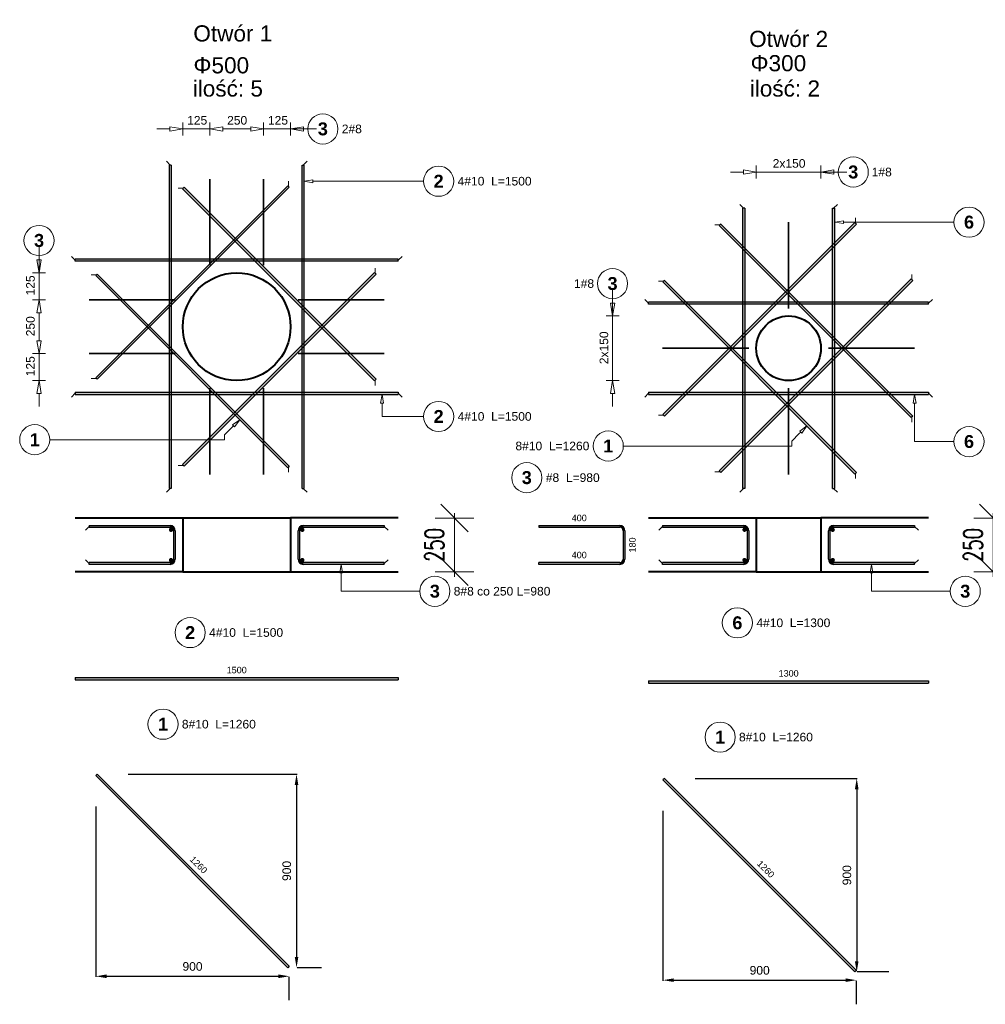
# Model space of a CAD drawing. Extents: x -1474 to 242612, y -5719 to 75879.
# Tile 5 of 9: x 115045 to 119528, y -793 to 3776. Entities that reach past the tile are written whole.
import ezdxf
from ezdxf.enums import TextEntityAlignment as Align

# ---------------------------------------------------------------- set-up
doc = ezdxf.new("R2010")
doc.units = 0
doc.header["$LTSCALE"] = 10
doc.header["$MEASUREMENT"] = 0
doc.layers.add('P-Wymiar', color=254, linetype='Continuous', lineweight=9)
doc.layers.add('RCAD_deskowanie', color=3, linetype='Continuous', lineweight=40)
for name, color, linetype in [('RCAD_kształt pręta', 7, 'Continuous'), ('RCAD_opis kształtu pręta', 7, 'Continuous'), ('RCAD_opis rozkładu', 7, 'Continuous'), ('RCAD_pręt wyrzucony', 130, 'Continuous'), ('RCAD_pręty punktowe', 7, 'Continuous'), ('RCAD_rozkład pręta', 7, 'Continuous'), ('RCAD_symbole graficzne', 7, 'Continuous')]:
    doc.layers.add(name, color=color, linetype=linetype)
doc.styles.add('ROMANS', font='romans.shx', dxfattribs={"width": 0.7})
doc.styles.add('style1', font='arial.ttf')
doc.styles.add('style3', font='arialbd.ttf')
doc.dimstyles.new('A50', dxfattribs={"dimscale": 50, "dimtxt": 1.75, "dimasz": 0.1, "dimexe": 0, "dimexo": 0, "dimgap": 1, "dimtad": 1, "dimdec": 4, "dimrnd": 0.1, "dimdsep": 46, "dimtxsty": 'ROMANS', "dimblk": '[[[[[[[[', "dimcen": 2, "dimdle": 2, "dimse1": 1, "dimse2": 1, "dimclrd": 256, "dimclrt": 1, "dimadec": 0, "dimazin": 0, "dimtfac": 1, "dimtdec": 4, "dimtix": 1, "dimtmove": 2, "dimatfit": 3, "dimldrblk": '[[[[[[[[', "dimfxl": 1, "dimtvp": 0.6, "dimtolj": 1, "dimlwd": -1, "dimarcsym": 0})
doc.dimstyles.new('RBCT DIM 20', dxfattribs={"dimtxt": 40, "dimasz": 50, "dimexe": 2.5, "dimexo": 150, "dimgap": 25, "dimtad": 1, "dimdec": 0, "dimzin": 1, "dimtxsty": 'style1', "dimcen": 50, "dimclrd": 8, "dimclre": 8, "dimclrt": 2, "dimadec": 0, "dimazin": 0, "dimtfac": 1, "dimtdec": 0, "dimtmove": 0, "dimatfit": 3, "dimfxl": 1, "dimarcsym": 0})

# ---------------------------------------------------------------- blocks, each defined once
blk = doc.blocks.new('*D377')
at = {"layer": 'Defpoints', "color": 0, "transparency": 16777216}
for p in [(118031.8, 255.5), (118929.9, -642.5), (118929.9, -680.5)]:
    blk.add_point(p, dxfattribs=at)
at = {"layer": 'P-Wymiar', "color": 8, "lineweight": -2, "transparency": 16777216}
for p, q in [((118031.8, 105.5), (118031.8, -683)), ((118081.8, -680.5), (118879.9, -680.5)), ((118929.9, -792.5), (118929.9, -683))]:
    blk.add_line(p, q, dxfattribs=at)
at = {"layer": 'P-Wymiar', "color": 8, "transparency": 16777216}
for points in [[(118081.8, -672.1), (118081.8, -688.8), (118031.8, -680.5)], [(118879.9, -672.1), (118879.9, -688.8), (118929.9, -680.5)]]:
    blk.add_solid(points, dxfattribs=at)
at = {"layer": 'P-Wymiar', "color": 2, "transparency": 16777216, "insert": (118480.8, -635), "char_height": 40, "attachment_point": 5, "style": 'style1'}
blk.add_mtext('900', dxfattribs=at)
blk = doc.blocks.new('*D378')
at = {"layer": 'Defpoints', "color": 0, "transparency": 16777216}
for p in [(118031.8, 255.5), (118929.9, -642.5), (118931.4, -642.5)]:
    blk.add_point(p, dxfattribs=at)
at = {"layer": 'P-Wymiar', "color": 8, "lineweight": -2, "transparency": 16777216}
for p, q in [((118181.8, 255.5), (118933.9, 255.5)), ((118931.4, 205.5), (118931.4, -592.5)), ((119079.9, -642.5), (118933.9, -642.5))]:
    blk.add_line(p, q, dxfattribs=at)
at = {"layer": 'P-Wymiar', "color": 8, "transparency": 16777216}
for points in [[(118923, 205.5), (118939.7, 205.5), (118931.4, 255.5)], [(118923, -592.5), (118939.7, -592.5), (118931.4, -642.5)]]:
    blk.add_solid(points, dxfattribs=at)
at = {"layer": 'P-Wymiar', "color": 2, "transparency": 16777216, "insert": (118885.9, -193.5), "char_height": 40, "attachment_point": 5, "rotation": 90, "style": 'style1'}
blk.add_mtext('900', dxfattribs=at)
blk = doc.blocks.new('*D379')
at = {"layer": 'Defpoints', "color": 0, "transparency": 16777216}
for p in [(115398.7, 275.4), (116296.7, -622.6), (116296.7, -662.5)]:
    blk.add_point(p, dxfattribs=at)
at = {"layer": 'P-Wymiar', "color": 8, "lineweight": -2, "transparency": 16777216}
for p, q in [((115398.7, 125.4), (115398.7, -665)), ((115448.7, -662.5), (116246.7, -662.5)), ((116296.7, -772.6), (116296.7, -665))]:
    blk.add_line(p, q, dxfattribs=at)
at = {"layer": 'P-Wymiar', "color": 8, "transparency": 16777216}
for points in [[(115448.7, -654.1), (115448.7, -670.8), (115398.7, -662.5)], [(116246.7, -654.1), (116246.7, -670.8), (116296.7, -662.5)]]:
    blk.add_solid(points, dxfattribs=at)
at = {"layer": 'P-Wymiar', "color": 2, "transparency": 16777216, "insert": (115847.7, -617), "char_height": 40, "attachment_point": 5, "style": 'style1'}
blk.add_mtext('900', dxfattribs=at)
blk = doc.blocks.new('*D380')
at = {"layer": 'Defpoints', "color": 0, "transparency": 16777216}
for p in [(115398.7, 275.4), (116296.7, -622.6), (116330.6, -622.6)]:
    blk.add_point(p, dxfattribs=at)
at = {"layer": 'P-Wymiar', "color": 8, "lineweight": -2, "transparency": 16777216}
for p, q in [((115548.7, 275.4), (116333.1, 275.4)), ((116330.6, 225.4), (116330.6, -572.6)), ((116446.7, -622.6), (116333.1, -622.6))]:
    blk.add_line(p, q, dxfattribs=at)
at = {"layer": 'P-Wymiar', "color": 8, "transparency": 16777216}
for points in [[(116322.3, 225.4), (116338.9, 225.4), (116330.6, 275.4)], [(116322.3, -572.6), (116338.9, -572.6), (116330.6, -622.6)]]:
    blk.add_solid(points, dxfattribs=at)
at = {"layer": 'P-Wymiar', "color": 2, "transparency": 16777216, "insert": (116285.2, -173.6), "char_height": 40, "attachment_point": 5, "rotation": 90, "style": 'style1'}
blk.add_mtext('900', dxfattribs=at)
blk = doc.blocks.new('[[[[[[[[')
at = {"layer": 'P-Wymiar'}
for p, q in [((-12.73, -12.73), (12.73, 12.73)), ((0, 18), (0, -18)), ((0, 0), (-4.63, 0))]:
    blk.add_line(p, q, dxfattribs=at)
blk = doc.blocks.new('*D387')
at = {"layer": 'Defpoints', "color": 0, "transparency": 16777216}
for p in [(117925.2, 1463.8), (117064, 1213.8), (117925.2, 1213.8)]:
    blk.add_point(p, dxfattribs=at)
at = {"layer": 'P-Wymiar', "transparency": 16777216}
for p, q in [((117064, 1468.8), (117064, 1473.8)), ((117064, 1463.8), (117064, 1213.8)), ((117064, 1208.8), (117064, 1203.8))]:
    blk.add_line(p, q, dxfattribs=at)
at = {"layer": 'P-Wymiar', "transparency": 16777216, "xscale": 5, "yscale": 5, "zscale": 5}
for p, rotation in [((117064, 1463.8), 270), ((117064, 1213.8), 90)]:
    blk.add_blockref('[[[[[[[[', p, dxfattribs=dict(at, rotation=rotation))
at = {"layer": 'P-Wymiar', "color": 1, "transparency": 16777216, "insert": (116970.3, 1338.8), "char_height": 87.5, "attachment_point": 5, "rotation": 90, "style": 'ROMANS'}
blk.add_mtext('\\A1;250', dxfattribs=at)
blk = doc.blocks.new('*D388')
at = {"layer": 'Defpoints', "color": 0, "transparency": 16777216}
for p in [(120426, 1463.8), (119564.8, 1213.8), (120426, 1213.8)]:
    blk.add_point(p, dxfattribs=at)
at = {"layer": 'P-Wymiar', "transparency": 16777216}
for p, q in [((119564.8, 1468.8), (119564.8, 1473.8)), ((119564.8, 1463.8), (119564.8, 1213.8)), ((119564.8, 1208.8), (119564.8, 1203.8))]:
    blk.add_line(p, q, dxfattribs=at)
at = {"layer": 'P-Wymiar', "transparency": 16777216, "xscale": 5, "yscale": 5, "zscale": 5}
for p, rotation in [((119564.8, 1463.8), 270), ((119564.8, 1213.8), 90)]:
    blk.add_blockref('[[[[[[[[', p, dxfattribs=dict(at, rotation=rotation))
at = {"layer": 'P-Wymiar', "color": 1, "transparency": 16777216, "insert": (119471, 1338.8), "char_height": 87.5, "attachment_point": 5, "rotation": 90, "style": 'ROMANS'}
blk.add_mtext('\\A1;250', dxfattribs=at)

msp = doc.modelspace()

# ---------------------------------------------------------------- hatches: boundary and pattern name
at = {"layer": 'RCAD_kształt pręta'}
for points in [[(115738.73469, 3101.33345), (115748.73469, 3101.33345), (115748.73469, 1601.33345), (115738.73469, 1601.33345)], [(116366.73469, 1601.33345), (116356.73469, 1601.33345), (116356.73469, 3101.33345), (116366.73469, 3101.33345)], [(116289.61546, 3005.40722), (116296.68653, 2998.33615), (115405.73198, 2107.38161), (115398.66091, 2114.45268)], [(115801.71178, 2991.26509), (115808.78285, 2998.33615), (116699.73739, 2107.38161), (116692.66632, 2100.31054)], [(118401.20028, 2901.33345), (118411.20028, 2901.33345), (118411.20028, 1601.33345), (118401.20028, 1601.33345)], [(118829.20028, 1601.33345), (118819.20028, 1601.33345), (118819.20028, 2901.33345), (118829.20028, 2901.33345)], [(118922.79173, 2834.69654), (118929.8628, 2827.62548), (118038.90825, 1936.67093), (118031.83719, 1943.742)], [(118293.46669, 2820.55441), (118300.53776, 2827.62548), (119191.49231, 1936.67093), (119184.42124, 1929.59986)], [(116802.73469, 2665.33345), (116802.73469, 2655.33345), (115302.73469, 2655.33345), (115302.73469, 2665.33345)], [(115398.66091, 2588.21422), (115405.73198, 2595.28529), (116296.68653, 1704.33074), (116289.61546, 1697.25968)], [(116692.66632, 2602.35636), (116699.73739, 2595.28529), (115808.78285, 1704.33074), (115801.71178, 1711.40181)], [(118031.83719, 2558.9249), (118038.90825, 2565.99597), (118929.8628, 1675.04142), (118922.79173, 1667.97035)], [(119184.42124, 2573.06703), (119191.49231, 2565.99597), (118300.53776, 1675.04142), (118293.46669, 1682.11249)], [(119265.20028, 2465.33345), (119265.20028, 2455.33345), (117965.20028, 2455.33345), (117965.20028, 2465.33345)], [(115302.73469, 2037.33345), (115302.73469, 2047.33345), (116802.73469, 2047.33345), (116802.73469, 2037.33345)], [(117965.20028, 2037.33345), (117965.20028, 2047.33345), (119265.20028, 2047.33345), (119265.20028, 2037.33345)], [(115367.73469, 1420.83345), (115367.73469, 1428.83345), (115743.73469, 1428.83345), (115743.73469, 1420.83345)], [(116361.73469, 1420.83345), (116361.73469, 1428.83345), (116737.73469, 1428.83345), (116737.73469, 1420.83345)], [(118030.20028, 1420.83345), (118030.20028, 1428.83345), (118406.20028, 1428.83345), (118406.20028, 1420.83345)], [(118824.20028, 1420.83345), (118824.20028, 1428.83345), (119200.20028, 1428.83345), (119200.20028, 1420.83345)], [(115759.73469, 1404.83345), (115767.73469, 1404.83345), (115767.73469, 1272.83345), (115759.73469, 1272.83345)], [(116345.73469, 1272.83345), (116337.73469, 1272.83345), (116337.73469, 1404.83345), (116345.73469, 1404.83345)], [(118422.20028, 1404.83345), (118430.20028, 1404.83345), (118430.20028, 1272.83345), (118422.20028, 1272.83345)], [(118808.20028, 1272.83345), (118800.20028, 1272.83345), (118800.20028, 1404.83345), (118808.20028, 1404.83345)], [(115743.73469, 1256.83345), (115743.73469, 1248.83345), (115367.73469, 1248.83345), (115367.73469, 1256.83345)], [(116737.73469, 1256.83345), (116737.73469, 1248.83345), (116361.73469, 1248.83345), (116361.73469, 1256.83345)], [(118406.20028, 1256.83345), (118406.20028, 1248.83345), (118030.20028, 1248.83345), (118030.20028, 1256.83345)], [(119200.20028, 1256.83345), (119200.20028, 1248.83345), (118824.20028, 1248.83345), (118824.20028, 1256.83345)]]:
    msp.add_hatch(color=4, dxfattribs=at).paths.add_polyline_path(points, flags=0)
h = msp.add_hatch(color=4, dxfattribs=at)
edge = h.paths.add_edge_path(flags=0)
edge.add_line((115767.73469, 1404.83345), (115759.73469, 1404.83345))
edge.add_arc((115743.73469, 1404.83345), 16, 0, 90)
edge.add_line((115743.73469, 1420.83345), (115743.73469, 1428.83345))
edge.add_arc((115743.73469, 1404.83345), 24, 360, 450, ccw=False)
h = msp.add_hatch(color=4, dxfattribs=at)
edge = h.paths.add_edge_path(flags=0)
edge.add_line((116361.73469, 1428.83345), (116361.73469, 1420.83345))
edge.add_arc((116361.73469, 1404.83345), 16, 90, 180)
edge.add_line((116345.73469, 1404.83345), (116337.73469, 1404.83345))
edge.add_arc((116361.73469, 1404.83345), 24, 450, 540, ccw=False)
h = msp.add_hatch(color=4, dxfattribs=at)
edge = h.paths.add_edge_path(flags=0)
edge.add_line((118430.20028, 1404.83345), (118422.20028, 1404.83345))
edge.add_arc((118406.20028, 1404.83345), 16, 0, 90)
edge.add_line((118406.20028, 1420.83345), (118406.20028, 1428.83345))
edge.add_arc((118406.20028, 1404.83345), 24, 360, 450, ccw=False)
h = msp.add_hatch(color=4, dxfattribs=at)
edge = h.paths.add_edge_path(flags=0)
edge.add_line((118824.20028, 1428.83345), (118824.20028, 1420.83345))
edge.add_arc((118824.20028, 1404.83345), 16, 90, 180)
edge.add_line((118808.20028, 1404.83345), (118800.20028, 1404.83345))
edge.add_arc((118824.20028, 1404.83345), 24, 450, 540, ccw=False)
h = msp.add_hatch(color=4, dxfattribs=at)
edge = h.paths.add_edge_path(flags=0)
edge.add_line((115743.73469, 1248.83345), (115743.73469, 1256.83345))
edge.add_arc((115743.73469, 1272.83345), 16, -90, 0)
edge.add_line((115759.73469, 1272.83345), (115767.73469, 1272.83345))
edge.add_arc((115743.73469, 1272.83345), 24, 270, 360, ccw=False)
h = msp.add_hatch(color=4, dxfattribs=at)
edge = h.paths.add_edge_path(flags=0)
edge.add_line((116337.73469, 1272.83345), (116345.73469, 1272.83345))
edge.add_arc((116361.73469, 1272.83345), 16, 180, 270)
edge.add_line((116361.73469, 1256.83345), (116361.73469, 1248.83345))
edge.add_arc((116361.73469, 1272.83345), 24, 540, 630, ccw=False)
h = msp.add_hatch(color=4, dxfattribs=at)
edge = h.paths.add_edge_path(flags=0)
edge.add_line((118406.20028, 1248.83345), (118406.20028, 1256.83345))
edge.add_arc((118406.20028, 1272.83345), 16, -90, 0)
edge.add_line((118422.20028, 1272.83345), (118430.20028, 1272.83345))
edge.add_arc((118406.20028, 1272.83345), 24, 270, 360, ccw=False)
h = msp.add_hatch(color=4, dxfattribs=at)
edge = h.paths.add_edge_path(flags=0)
edge.add_line((118800.20028, 1272.83345), (118808.20028, 1272.83345))
edge.add_arc((118824.20028, 1272.83345), 16, 180, 270)
edge.add_line((118824.20028, 1256.83345), (118824.20028, 1248.83345))
edge.add_arc((118824.20028, 1272.83345), 24, 540, 630, ccw=False)
at = {"layer": 'RCAD_pręt wyrzucony'}
for points in [[(117454.94011, 1420.83345), (117454.94011, 1428.83345), (117830.94011, 1428.83345), (117830.94011, 1420.83345)], [(117846.94011, 1404.83345), (117854.94011, 1404.83345), (117854.94011, 1272.83345), (117846.94011, 1272.83345)], [(117830.94011, 1256.83345), (117830.94011, 1248.83345), (117454.94011, 1248.83345), (117454.94011, 1256.83345)], [(115302.73469, 713.2154), (115302.73469, 723.2154), (116802.73469, 723.2154), (116802.73469, 713.2154)], [(117965.20028, 697.73007), (117965.20028, 707.73007), (119265.20028, 707.73007), (119265.20028, 697.73007)], [(115398.66091, 268.33325), (115405.73198, 275.40432), (116296.68653, -615.55022), (116289.61546, -622.62129)], [(118031.83719, 248.44999), (118038.90825, 255.52106), (118929.8628, -635.43348), (118922.79173, -642.50455)]]:
    msp.add_hatch(color=4, dxfattribs=at).paths.add_polyline_path(points, flags=0)
h = msp.add_hatch(color=4, dxfattribs=at)
edge = h.paths.add_edge_path(flags=0)
edge.add_line((117854.94011, 1404.83345), (117846.94011, 1404.83345))
edge.add_arc((117830.94011, 1404.83345), 16, 0, 90)
edge.add_line((117830.94011, 1420.83345), (117830.94011, 1428.83345))
edge.add_arc((117830.94011, 1404.83345), 24, 360, 450, ccw=False)
h = msp.add_hatch(color=4, dxfattribs=at)
edge = h.paths.add_edge_path(flags=0)
edge.add_line((117830.94011, 1248.83345), (117830.94011, 1256.83345))
edge.add_arc((117830.94011, 1272.83345), 16, -90, 0)
edge.add_line((117846.94011, 1272.83345), (117854.94011, 1272.83345))
edge.add_arc((117830.94011, 1272.83345), 24, 270, 360, ccw=False)
at = {"layer": 'RCAD_pręty punktowe'}
h = msp.add_hatch(color=1, dxfattribs=at)
edge = h.paths.add_edge_path(flags=0)
edge.add_arc((115747.97733, 1409.07609), 10, 0, 360)
h = msp.add_hatch(color=1, dxfattribs=at)
edge = h.paths.add_edge_path(flags=0)
edge.add_arc((116357.49204, 1409.07609), 10, 0, 360)
h = msp.add_hatch(color=1, dxfattribs=at)
edge = h.paths.add_edge_path(flags=0)
edge.add_arc((118410.44292, 1409.07609), 10, 0, 360)
h = msp.add_hatch(color=1, dxfattribs=at)
edge = h.paths.add_edge_path(flags=0)
edge.add_arc((118819.95764, 1409.07609), 10, 0, 360)
h = msp.add_hatch(color=1, dxfattribs=at)
edge = h.paths.add_edge_path(flags=0)
edge.add_arc((115747.97733, 1268.59081), 10, 0, 360)
h = msp.add_hatch(color=1, dxfattribs=at)
edge = h.paths.add_edge_path(flags=0)
edge.add_arc((116357.49204, 1268.59081), 10, 0, 360)
h = msp.add_hatch(color=1, dxfattribs=at)
edge = h.paths.add_edge_path(flags=0)
edge.add_arc((118410.44292, 1268.59081), 10, 0, 360)
h = msp.add_hatch(color=1, dxfattribs=at)
edge = h.paths.add_edge_path(flags=0)
edge.add_arc((118819.95764, 1268.59081), 10, 0, 360)

# ---------------------------------------------------------------- linework, layer by layer
at = {"layer": 'RCAD_deskowanie'}
for points in [[(115302.73469, 1463.83345), (115802.73469, 1463.83345), (115802.73469, 1213.83345), (115302.73469, 1213.83345)], [(115802.73469, 1463.83345), (116302.73469, 1463.83345)], [(116802.73469, 1463.83345), (116302.73469, 1463.83345), (116302.73469, 1213.83345), (116802.73469, 1213.83345)], [(117965.20028, 1463.83345), (118465.20028, 1463.83345), (118465.20028, 1213.83345), (117965.20028, 1213.83345)], [(118465.20028, 1463.83345), (118765.20028, 1463.83345)], [(119265.20028, 1463.83345), (118765.20028, 1463.83345), (118765.20028, 1213.83345), (119265.20028, 1213.83345)], [(115802.73469, 1213.83345), (116302.73469, 1213.83345)], [(118465.20028, 1213.83345), (118765.20028, 1213.83345)]]:
    msp.add_lwpolyline(points, dxfattribs=at)
at = {"layer": 'RCAD_deskowanie', "linetype": 'Continuous'}
for centre, radius in [((116052.73469, 2351.33345), 250), ((118615.20028, 2251.33345), 150)]:
    msp.add_circle(centre, radius, dxfattribs=at)
at = {"layer": 'RCAD_kształt pręta', "color": 2, "lineweight": 5}
for p, q in [((115743.73469, 3101.33345), (115726.23469, 3118.83345)), ((116361.73469, 3101.33345), (116379.23469, 3118.83345)), ((116293.15099, 3001.87169), (116293.15099, 3026.62043)), ((115805.24731, 2994.80062), (115780.49857, 2994.80062)), ((118406.20028, 2901.33345), (118388.70028, 2918.83345)), ((118824.20028, 2901.33345), (118841.70028, 2918.83345)), ((118926.32726, 2831.16101), (118926.32726, 2855.90975)), ((118297.00223, 2824.08994), (118272.25349, 2824.08994)), ((115302.73469, 2660.33345), (115285.23469, 2677.83345)), ((116802.73469, 2660.33345), (116820.23469, 2677.83345)), ((116696.20186, 2598.82082), (116696.20186, 2623.56956)), ((115402.19645, 2591.74975), (115377.44771, 2591.74975)), ((118035.37272, 2562.46043), (118010.62398, 2562.46043)), ((119187.95677, 2569.5315), (119187.95677, 2594.28024)), ((117965.20028, 2460.33345), (117947.70028, 2477.83345)), ((119265.20028, 2460.33345), (119282.70028, 2477.83345)), ((115402.19645, 2110.91714), (115377.44771, 2110.91714)), ((116696.20186, 2103.84608), (116696.20186, 2079.09734)), ((115302.73469, 2042.33345), (115285.23469, 2024.83345)), ((116802.73469, 2042.33345), (116820.23469, 2024.83345)), ((117965.20028, 2042.33345), (117947.70028, 2024.83345)), ((119265.20028, 2042.33345), (119282.70028, 2024.83345)), ((118035.37272, 1940.20647), (118010.62398, 1940.20647)), ((119187.95677, 1933.1354), (119187.95677, 1908.38666)), ((115805.24731, 1707.86628), (115780.49857, 1707.86628)), ((116293.15099, 1700.79521), (116293.15099, 1676.04647)), ((118297.00223, 1678.57696), (118272.25349, 1678.57696)), ((118926.32726, 1671.50589), (118926.32726, 1646.75715)), ((115743.73469, 1601.33345), (115726.23469, 1583.83345)), ((116361.73469, 1601.33345), (116379.23469, 1583.83345)), ((118406.20028, 1601.33345), (118388.70028, 1583.83345)), ((118824.20028, 1601.33345), (118841.70028, 1583.83345)), ((115367.73469, 1424.83345), (115350.23469, 1407.33345)), ((116737.73469, 1424.83345), (116755.23469, 1407.33345)), ((118030.20028, 1424.83345), (118012.70028, 1407.33345)), ((119200.20028, 1424.83345), (119217.70028, 1407.33345)), ((115367.73469, 1252.83345), (115350.23469, 1270.33345)), ((116737.73469, 1252.83345), (116755.23469, 1270.33345)), ((118030.20028, 1252.83345), (118012.70028, 1270.33345)), ((119200.20028, 1252.83345), (119217.70028, 1270.33345))]:
    msp.add_line(p, q, dxfattribs=at)
at = {"layer": 'RCAD_kształt pręta', "color": 4}
for p, q in [((115738.73469, 3101.33345), (115738.73469, 1601.33345)), ((115748.73469, 3101.33345), (115738.73469, 3101.33345)), ((115748.73469, 3101.33345), (115748.73469, 1601.33345)), ((116356.73469, 1601.33345), (116356.73469, 3101.33345)), ((116356.73469, 3101.33345), (116366.73469, 3101.33345)), ((116366.73469, 1601.33345), (116366.73469, 3101.33345)), ((116289.61546, 3005.40722), (115398.66091, 2114.45268)), ((116296.68653, 2998.33615), (115405.73198, 2107.38161)), ((115808.78285, 2998.33615), (115801.71178, 2991.26509)), ((115801.71178, 2991.26509), (116692.66632, 2100.31054)), ((115808.78285, 2998.33615), (116699.73739, 2107.38161)), ((116296.68653, 2998.33615), (116289.61546, 3005.40722)), ((118401.20028, 2901.33345), (118401.20028, 1601.33345)), ((118411.20028, 2901.33345), (118401.20028, 2901.33345)), ((118411.20028, 2901.33345), (118411.20028, 1601.33345)), ((118819.20028, 1601.33345), (118819.20028, 2901.33345)), ((118819.20028, 2901.33345), (118829.20028, 2901.33345)), ((118829.20028, 1601.33345), (118829.20028, 2901.33345)), ((118922.79173, 2834.69654), (118031.83719, 1943.742)), ((118929.8628, 2827.62548), (118922.79173, 2834.69654)), ((118929.8628, 2827.62548), (118038.90825, 1936.67093)), ((118300.53776, 2827.62548), (118293.46669, 2820.55441)), ((118293.46669, 2820.55441), (119184.42124, 1929.59986)), ((118300.53776, 2827.62548), (119191.49231, 1936.67093)), ((116802.73469, 2665.33345), (115302.73469, 2665.33345)), ((115302.73469, 2655.33345), (115302.73469, 2665.33345)), ((116802.73469, 2655.33345), (115302.73469, 2655.33345)), ((116802.73469, 2655.33345), (116802.73469, 2665.33345)), ((115405.73198, 2595.28529), (115398.66091, 2588.21422)), ((115398.66091, 2588.21422), (116289.61546, 1697.25968)), ((115405.73198, 2595.28529), (116296.68653, 1704.33074)), ((116692.66632, 2602.35636), (115801.71178, 1711.40181)), ((116699.73739, 2595.28529), (115808.78285, 1704.33074)), ((116699.73739, 2595.28529), (116692.66632, 2602.35636)), ((118038.90825, 2565.99597), (118031.83719, 2558.9249)), ((118031.83719, 2558.9249), (118922.79173, 1667.97035)), ((118038.90825, 2565.99597), (118929.8628, 1675.04142)), ((119184.42124, 2573.06703), (118293.46669, 1682.11249)), ((119191.49231, 2565.99597), (118300.53776, 1675.04142)), ((119191.49231, 2565.99597), (119184.42124, 2573.06703)), ((119265.20028, 2465.33345), (117965.20028, 2465.33345)), ((117965.20028, 2455.33345), (117965.20028, 2465.33345)), ((119265.20028, 2455.33345), (117965.20028, 2455.33345)), ((119265.20028, 2455.33345), (119265.20028, 2465.33345)), ((115405.73198, 2107.38161), (115398.66091, 2114.45268)), ((116699.73739, 2107.38161), (116692.66632, 2100.31054)), ((115302.73469, 2047.33345), (116802.73469, 2047.33345)), ((115302.73469, 2047.33345), (115302.73469, 2037.33345)), ((115302.73469, 2037.33345), (116802.73469, 2037.33345)), ((116802.73469, 2047.33345), (116802.73469, 2037.33345)), ((117965.20028, 2047.33345), (119265.20028, 2047.33345)), ((117965.20028, 2047.33345), (117965.20028, 2037.33345)), ((117965.20028, 2037.33345), (119265.20028, 2037.33345)), ((119265.20028, 2047.33345), (119265.20028, 2037.33345)), ((118038.90825, 1936.67093), (118031.83719, 1943.742)), ((119191.49231, 1936.67093), (119184.42124, 1929.59986)), ((115808.78285, 1704.33074), (115801.71178, 1711.40181)), ((116296.68653, 1704.33074), (116289.61546, 1697.25968)), ((118300.53776, 1675.04142), (118293.46669, 1682.11249)), ((118929.8628, 1675.04142), (118922.79173, 1667.97035)), ((115748.73469, 1601.33345), (115738.73469, 1601.33345)), ((116356.73469, 1601.33345), (116366.73469, 1601.33345)), ((118411.20028, 1601.33345), (118401.20028, 1601.33345)), ((118819.20028, 1601.33345), (118829.20028, 1601.33345)), ((115367.73469, 1428.83345), (115743.73469, 1428.83345)), ((115367.73469, 1428.83345), (115367.73469, 1420.83345)), ((115367.73469, 1420.83345), (115743.73469, 1420.83345)), ((116361.73469, 1428.83345), (116737.73469, 1428.83345)), ((116361.73469, 1420.83345), (116737.73469, 1420.83345)), ((116737.73469, 1428.83345), (116737.73469, 1420.83345)), ((118030.20028, 1428.83345), (118406.20028, 1428.83345)), ((118030.20028, 1428.83345), (118030.20028, 1420.83345)), ((118030.20028, 1420.83345), (118406.20028, 1420.83345)), ((118824.20028, 1428.83345), (119200.20028, 1428.83345)), ((118824.20028, 1420.83345), (119200.20028, 1420.83345)), ((119200.20028, 1428.83345), (119200.20028, 1420.83345)), ((115759.73469, 1404.83345), (115759.73469, 1272.83345)), ((115767.73469, 1404.83345), (115767.73469, 1272.83345)), ((116337.73469, 1272.83345), (116337.73469, 1404.83345)), ((116345.73469, 1272.83345), (116345.73469, 1404.83345)), ((118422.20028, 1404.83345), (118422.20028, 1272.83345)), ((118430.20028, 1404.83345), (118430.20028, 1272.83345)), ((118800.20028, 1272.83345), (118800.20028, 1404.83345)), ((118808.20028, 1272.83345), (118808.20028, 1404.83345)), ((115743.73469, 1256.83345), (115367.73469, 1256.83345)), ((115367.73469, 1248.83345), (115367.73469, 1256.83345)), ((115743.73469, 1248.83345), (115367.73469, 1248.83345)), ((116737.73469, 1256.83345), (116361.73469, 1256.83345)), ((116737.73469, 1248.83345), (116361.73469, 1248.83345)), ((116737.73469, 1248.83345), (116737.73469, 1256.83345)), ((118406.20028, 1256.83345), (118030.20028, 1256.83345)), ((118030.20028, 1248.83345), (118030.20028, 1256.83345)), ((118406.20028, 1248.83345), (118030.20028, 1248.83345)), ((119200.20028, 1256.83345), (118824.20028, 1256.83345)), ((119200.20028, 1248.83345), (118824.20028, 1248.83345)), ((119200.20028, 1248.83345), (119200.20028, 1256.83345))]:
    msp.add_line(p, q, dxfattribs=at)
for centre, radius, start, end in [((115743.73469, 1404.83345), 24, 360, 90), ((115743.73469, 1404.83345), 16, 360, 90), ((116361.73469, 1404.83345), 24, 90, 180), ((116361.73469, 1404.83345), 16, 90, 180), ((118406.20028, 1404.83345), 24, 360, 90), ((118406.20028, 1404.83345), 16, 360, 90), ((118824.20028, 1404.83345), 24, 90, 180), ((118824.20028, 1404.83345), 16, 90, 180), ((115743.73469, 1272.83345), 16, 270, 0), ((115743.73469, 1272.83345), 24, 270, 0), ((116361.73469, 1272.83345), 24, 180, 270), ((116361.73469, 1272.83345), 16, 180, 270), ((118406.20028, 1272.83345), 16, 270, 0), ((118406.20028, 1272.83345), 24, 270, 0), ((118824.20028, 1272.83345), 24, 180, 270), ((118824.20028, 1272.83345), 16, 180, 270)]:
    msp.add_arc(centre, radius, start, end, dxfattribs=at)
at = {"layer": 'RCAD_opis kształtu pręta', "color": 8, "lineweight": 0}
for p, q in [((116366.73469, 3026.33345), (116406.73469, 3033.00012)), ((116406.73469, 3019.66678), (116366.73469, 3026.33345)), ((116406.73469, 3019.66678), (116406.73469, 3033.00012)), ((116406.73469, 3026.33345), (116406.73469, 3026.33345)), ((116406.73469, 3026.33345), (116920.23469, 3026.33345)), ((118829.20028, 2836.33345), (118869.20028, 2843.00012)), ((118869.20028, 2829.66678), (118829.20028, 2836.33345)), ((118869.20028, 2829.66678), (118869.20028, 2843.00012)), ((118869.20028, 2836.33345), (118869.20028, 2836.33345)), ((118869.20028, 2836.33345), (119382.70028, 2836.33345)), ((116721.06802, 1997.33345), (116727.73469, 2037.33345)), ((116727.73469, 2037.33345), (116734.40135, 1997.33345)), ((119193.53361, 1997.33345), (119200.20028, 2037.33345)), ((119200.20028, 2037.33345), (119206.86695, 1997.33345)), ((116721.06802, 1997.33345), (116734.40135, 1997.33345)), ((116727.73469, 1997.33345), (116727.73469, 1997.33345)), ((116727.73469, 1997.33345), (116727.73469, 1934.83345)), ((119193.53361, 1997.33345), (119206.86695, 1997.33345)), ((119200.20028, 1997.33345), (119200.20028, 1997.33345)), ((119200.20028, 1997.33345), (119200.20028, 1818.38666)), ((116033.8785, 1896.42809), (116066.87682, 1919.99831)), ((116066.87682, 1919.99831), (116043.3066, 1887)), ((116727.73469, 1934.83345), (116920.23469, 1934.83345)), ((116031.52148, 1884.64297), (115996.16614, 1849.28763)), ((116031.52148, 1884.64297), (116038.59255, 1891.71404)), ((116033.8785, 1896.42809), (116043.3066, 1887)), ((118667.05478, 1867.13876), (118700.05309, 1890.70899)), ((118700.05309, 1890.70899), (118676.48287, 1857.71067)), ((115996.16614, 1849.28763), (115996.16614, 1827.06938)), ((118664.69775, 1855.35365), (118629.34242, 1819.99831)), ((118664.69775, 1855.35365), (118671.76882, 1862.42472)), ((118667.05478, 1867.13876), (118676.48287, 1857.71067)), ((115996.16614, 1827.06938), (115185.23469, 1827.06938)), ((118629.34242, 1797.78006), (117847.70028, 1797.78006)), ((118629.34242, 1819.99831), (118629.34242, 1797.78006)), ((119200.20028, 1818.38666), (119382.70028, 1818.38666)), ((116531.06802, 1208.83345), (116537.73469, 1248.83345)), ((116537.73469, 1248.83345), (116544.40135, 1208.83345)), ((118993.53361, 1208.83345), (119000.20028, 1248.83345)), ((119000.20028, 1248.83345), (119006.86695, 1208.83345)), ((116531.06802, 1208.83345), (116544.40135, 1208.83345)), ((116537.73469, 1200.83345), (116537.73469, 1208.83345)), ((116537.73469, 1200.83345), (116537.73469, 1123.83345)), ((118993.53361, 1208.83345), (119006.86695, 1208.83345)), ((119000.20028, 1200.83345), (119000.20028, 1208.83345)), ((119000.20028, 1200.83345), (119000.20028, 1123.83345)), ((116537.73469, 1123.83345), (116902.73469, 1123.83345)), ((119000.20028, 1123.83345), (119365.20028, 1123.83345))]:
    msp.add_line(p, q, dxfattribs=at)
for centre in [(116990.23469, 3026.33345), (119452.70028, 2836.33345), (116990.23469, 1934.83345), (115115.23469, 1827.06938), (119452.70028, 1818.38666), (117777.70028, 1797.78006), (116972.73469, 1123.83345), (119435.20028, 1123.83345)]:
    msp.add_circle(centre, 70, dxfattribs=at)
at = {"layer": 'RCAD_opis rozkładu', "color": 8, "lineweight": 0}
for p, q in [((115802.73469, 3298.83345), (115802.73469, 3238.83345)), ((115927.73469, 3298.83345), (115927.73469, 3238.83345)), ((116177.73469, 3298.83345), (116177.73469, 3238.83345)), ((116302.73469, 3298.83345), (116302.73469, 3238.83345)), ((115682.73469, 3268.83345), (115742.73469, 3268.83345)), ((115742.73469, 3278.83345), (115802.73469, 3268.83345)), ((115742.73469, 3278.83345), (115742.73469, 3258.83345)), ((115802.73469, 3268.83345), (115742.73469, 3258.83345)), ((115927.73469, 3268.83345), (115802.73469, 3268.83345)), ((115927.73469, 3268.83345), (115987.73469, 3278.83345)), ((115987.73469, 3258.83345), (115927.73469, 3268.83345)), ((115987.73469, 3258.83345), (115987.73469, 3278.83345)), ((116052.73469, 3268.83345), (115987.73469, 3268.83345)), ((116052.73469, 3268.83345), (116117.73469, 3268.83345)), ((116117.73469, 3278.83345), (116177.73469, 3268.83345)), ((116117.73469, 3278.83345), (116117.73469, 3258.83345)), ((116177.73469, 3268.83345), (116117.73469, 3258.83345)), ((116177.73469, 3268.83345), (116302.73469, 3268.83345)), ((116302.73469, 3268.83345), (116362.73469, 3278.83345)), ((116382.73469, 3268.83345), (116302.73469, 3268.83345)), ((116362.73469, 3258.83345), (116302.73469, 3268.83345)), ((116362.73469, 3258.83345), (116362.73469, 3278.83345)), ((116422.73469, 3268.83345), (116362.73469, 3268.83345)), ((118345.20028, 3068.83345), (118405.20028, 3068.83345)), ((118405.20028, 3078.83345), (118465.20028, 3068.83345)), ((118405.20028, 3078.83345), (118405.20028, 3058.83345)), ((118465.20028, 3068.83345), (118405.20028, 3058.83345)), ((118465.20028, 3098.83345), (118465.20028, 3038.83345)), ((118615.20028, 3068.83345), (118465.20028, 3068.83345)), ((118615.20028, 3068.83345), (118765.20028, 3068.83345)), ((118765.20028, 3098.83345), (118765.20028, 3038.83345)), ((118765.20028, 3068.83345), (118825.20028, 3078.83345)), ((118845.20028, 3068.83345), (118765.20028, 3068.83345)), ((118825.20028, 3058.83345), (118765.20028, 3068.83345)), ((118825.20028, 3058.83345), (118825.20028, 3078.83345)), ((118885.20028, 3068.83345), (118825.20028, 3068.83345)), ((115135.23469, 2721.33345), (115135.23469, 2661.33345)), ((115135.23469, 2601.33345), (115125.23469, 2661.33345)), ((115145.23469, 2661.33345), (115125.23469, 2661.33345)), ((115135.23469, 2681.33345), (115135.23469, 2601.33345)), ((115145.23469, 2661.33345), (115135.23469, 2601.33345)), ((115105.23469, 2601.33345), (115165.23469, 2601.33345)), ((115135.23469, 2476.33345), (115135.23469, 2601.33345)), ((117797.70028, 2521.33345), (117797.70028, 2461.33345)), ((115105.23469, 2476.33345), (115165.23469, 2476.33345)), ((115125.23469, 2416.33345), (115135.23469, 2476.33345)), ((115135.23469, 2476.33345), (115145.23469, 2416.33345)), ((117797.70028, 2481.33345), (117797.70028, 2401.33345)), ((117797.70028, 2401.33345), (117787.70028, 2461.33345)), ((117807.70028, 2461.33345), (117787.70028, 2461.33345)), ((117807.70028, 2461.33345), (117797.70028, 2401.33345)), ((115125.23469, 2416.33345), (115145.23469, 2416.33345)), ((115135.23469, 2351.33345), (115135.23469, 2416.33345)), ((117767.70028, 2401.33345), (117827.70028, 2401.33345)), ((117797.70028, 2251.33345), (117797.70028, 2401.33345)), ((115135.23469, 2351.33345), (115135.23469, 2286.33345)), ((115135.23469, 2226.33345), (115125.23469, 2286.33345)), ((115145.23469, 2286.33345), (115125.23469, 2286.33345)), ((115145.23469, 2286.33345), (115135.23469, 2226.33345)), ((117797.70028, 2251.33345), (117797.70028, 2101.33345)), ((115105.23469, 2226.33345), (115165.23469, 2226.33345)), ((115135.23469, 2226.33345), (115135.23469, 2101.33345)), ((115105.23469, 2101.33345), (115165.23469, 2101.33345)), ((115125.23469, 2041.33345), (115135.23469, 2101.33345)), ((115135.23469, 2101.33345), (115145.23469, 2041.33345)), ((117767.70028, 2101.33345), (117827.70028, 2101.33345)), ((117787.70028, 2041.33345), (117797.70028, 2101.33345)), ((117797.70028, 2101.33345), (117807.70028, 2041.33345)), ((115125.23469, 2041.33345), (115145.23469, 2041.33345)), ((115135.23469, 1981.33345), (115135.23469, 2041.33345)), ((117787.70028, 2041.33345), (117807.70028, 2041.33345)), ((117797.70028, 1981.33345), (117797.70028, 2041.33345))]:
    msp.add_line(p, q, dxfattribs=at)
at = {"layer": 'RCAD_opis rozkładu', "lineweight": 0}
for centre in [(116452.73469, 3268.83345), (118915.20028, 3068.83345), (115135.23469, 2751.33345), (117797.70028, 2551.33345)]:
    msp.add_circle(centre, 70, dxfattribs=at)
at = {"layer": 'RCAD_pręt wyrzucony', "color": 4}
for p, q in [((117454.94011, 1428.83345), (117830.94011, 1428.83345)), ((117454.94011, 1428.83345), (117454.94011, 1420.83345)), ((117454.94011, 1420.83345), (117830.94011, 1420.83345)), ((117846.94011, 1404.83345), (117846.94011, 1272.83345)), ((117854.94011, 1404.83345), (117854.94011, 1272.83345)), ((117830.94011, 1256.83345), (117454.94011, 1256.83345)), ((117454.94011, 1248.83345), (117454.94011, 1256.83345)), ((117830.94011, 1248.83345), (117454.94011, 1248.83345)), ((115302.73469, 723.2154), (116802.73469, 723.2154)), ((115302.73469, 723.2154), (115302.73469, 713.2154)), ((115302.73469, 713.2154), (116802.73469, 713.2154)), ((116802.73469, 723.2154), (116802.73469, 713.2154)), ((117965.20028, 707.73007), (119265.20028, 707.73007)), ((117965.20028, 707.73007), (117965.20028, 697.73007)), ((117965.20028, 697.73007), (119265.20028, 697.73007)), ((119265.20028, 707.73007), (119265.20028, 697.73007)), ((115405.73198, 275.40432), (115398.66091, 268.33325)), ((115405.73198, 275.40432), (116296.68653, -615.55022)), ((115398.66091, 268.33325), (116289.61546, -622.62129)), ((118038.90825, 255.52106), (118031.83719, 248.44999)), ((118031.83719, 248.44999), (118922.79173, -642.50455)), ((118038.90825, 255.52106), (118929.8628, -635.43348)), ((116296.68653, -615.55022), (116289.61546, -622.62129)), ((118929.8628, -635.43348), (118922.79173, -642.50455))]:
    msp.add_line(p, q, dxfattribs=at)
at = {"layer": 'RCAD_pręt wyrzucony', "color": 8, "lineweight": 0}
for centre in [(117399.53467, 1650.88282), (118377.17242, 977.28118), (115836.58789, 932.24864), (115710.72847, 506.97782), (118297.12874, 447.13899)]:
    msp.add_circle(centre, 70, dxfattribs=at)
at = {"layer": 'RCAD_pręt wyrzucony', "color": 4}
for centre, radius, start, end in [((117830.94011, 1404.83345), 24, 360, 90), ((117830.94011, 1404.83345), 16, 360, 90), ((117830.94011, 1272.83345), 16, 270, 0), ((117830.94011, 1272.83345), 24, 270, 0)]:
    msp.add_arc(centre, radius, start, end, dxfattribs=at)
at = {"layer": 'RCAD_rozkład pręta', "color": 7, "linetype": 'ByBlock', "lineweight": 35}
for p, q in [((115927.73469, 2636.33345), (115927.73469, 3036.33345)), ((116177.73469, 2636.33345), (116177.73469, 3036.33345)), ((118615.20028, 2436.33345), (118615.20028, 2836.33345)), ((115767.73469, 2476.33345), (115367.73469, 2476.33345)), ((116337.73469, 2476.33345), (116737.73469, 2476.33345)), ((118430.20028, 2251.33345), (118030.20028, 2251.33345)), ((118800.20028, 2251.33345), (119200.20028, 2251.33345)), ((115767.73469, 2226.33345), (115367.73469, 2226.33345)), ((116337.73469, 2226.33345), (116737.73469, 2226.33345)), ((115927.73469, 2066.33345), (115927.73469, 1666.33345)), ((116177.73469, 2066.33345), (116177.73469, 1666.33345)), ((118615.20028, 2066.33345), (118615.20028, 1666.33345))]:
    msp.add_line(p, q, dxfattribs=at)

# ---------------------------------------------------------------- texts
at = {"layer": 'RCAD_opis kształtu pręta', "color": 1, "attachment_point": 5}
for s, insert, char_height, style in [('2', (116990.23469, 3026.33345), 60, 'style3'), ('4#10  L=1500', (117250.23469, 3026.33345), 40, 'style1'), ('6', (119452.70028, 2836.33345), 60, 'style3'), ('2', (116990.23469, 1934.83345), 60, 'style3'), ('4#10  L=1500', (117250.23469, 1934.83345), 40, 'style1'), ('1', (115115.23469, 1827.06938), 60, 'style3'), ('1', (117777.70028, 1797.78006), 60, 'style3'), ('6', (119452.70028, 1818.38666), 60, 'style3'), ('8#10  L=1260', (117518.47791, 1797.78006), 40, 'style1'), ('3', (116972.73469, 1123.83345), 60, 'style3'), ('8#8 co 250 L=980', (117284.76743, 1123.83345), 40, 'style1'), ('3', (119435.20028, 1123.83345), 60, 'style3')]:
    msp.add_mtext(s, dxfattribs=dict(at, insert=insert, char_height=char_height, style=style))
at = {"layer": 'RCAD_opis rozkładu', "color": 2, "char_height": 40, "style": 'style1'}
for s, insert, attachment_point in [('125', (115822.77902, 3288.41053), 7), ('250', (116008.27357, 3288.41053), 7), ('125', (116197.77902, 3288.41053), 7), ('2#8 ', (116587.30494, 3268.83345), 5), ('2x150', (118541.23029, 3088.41053), 7), ('1#8 ', (119047.5468, 3068.83345), 5), ('1#8 ', (117665.35376, 2551.33345), 5)]:
    msp.add_mtext(s, dxfattribs=dict(at, insert=insert, attachment_point=attachment_point))
at = {"layer": 'RCAD_opis rozkładu', "char_height": 60, "attachment_point": 5, "style": 'style3'}
for insert in [(116452.73469, 3268.83345), (118915.20028, 3068.83345), (115135.23469, 2751.33345), (117797.70028, 2551.33345)]:
    msp.add_mtext('3', dxfattribs=dict(at, insert=insert))
at = {"layer": 'RCAD_opis rozkładu', "color": 2, "char_height": 40, "attachment_point": 7, "rotation": 90, "style": 'style1'}
for s, insert in [('125', (115115.65761, 2496.37779)), ('250', (115115.65761, 2306.87233)), ('2x150', (117778.1232, 2177.36346)), ('125', (115115.65761, 2121.37779))]:
    msp.add_mtext(s, dxfattribs=dict(at, insert=insert))
at = {"layer": 'RCAD_pręt wyrzucony', "color": 1, "attachment_point": 5}
for s, insert, char_height, style in [('3', (117399.53467, 1650.88282), 60, 'style3'), ('400', (117642.94011, 1463.83345), 30, 'style1'), ('400', (117642.94011, 1291.83345), 30, 'style1'), ('6', (118377.17242, 977.28118), 60, 'style3'), ('2', (115836.58789, 932.24864), 60, 'style3'), ('1500', (116052.73469, 758.2154), 30, 'style1'), ('1300', (118615.20028, 742.73007), 30, 'style1'), ('1', (115710.72847, 506.97782), 60, 'style3'), ('1', (118297.12874, 447.13899), 60, 'style3')]:
    msp.add_mtext(s, dxfattribs=dict(at, insert=insert, char_height=char_height, style=style))
at = {"layer": 'RCAD_pręt wyrzucony', "color": 2, "char_height": 40, "attachment_point": 5, "style": 'style1'}
for s, insert in [('#8  L=980', (117612.98624, 1650.88282)), ('4#10  L=1300', (118637.17242, 977.28118)), ('4#10  L=1500', (116096.58789, 932.24864)), ('8#10  L=1260', (115969.95084, 506.97782)), ('8#10  L=1260', (118556.35111, 447.13899))]:
    msp.add_mtext(s, dxfattribs=dict(at, insert=insert))
at = {"layer": 'RCAD_pręt wyrzucony', "color": 1, "char_height": 30, "attachment_point": 5, "style": 'style1'}
for s, insert, rotation in [('180', (117889.94011, 1338.83345), 90), ('1260', (115875.95799, -145.32421), 315), ('1260', (118509.13426, -165.20748), 315)]:
    msp.add_mtext(s, dxfattribs=dict(at, insert=insert, rotation=rotation))
at = {"layer": 'RCAD_symbole graficzne', "color": 1, "style": 'style1'}
for s, p in [('Otwór 1 ', (116049.34266, 3714.40256)), ('Otwór 2', (118615.20028, 3688.83345)), ('Φ500', (115981.30594, 3564.40256)), ('Φ300', (118567.65371, 3574.02894)), ('ilość: 5', (116011.59348, 3458.73161)), ('ilość: 2', (118597.78377, 3458.73161))]:
    msp.add_text(s, height=75, dxfattribs=at).set_placement(p, align=Align.MIDDLE)

# ---------------------------------------------------------------- dimensions: what is measured, and where the dimension line sits
at = {"layer": 'P-Wymiar'}
for base, p1, p2, picture, middle in [((117064.02085, 1213.83345), (117925.21279, 1463.83345), (117925.21279, 1213.83345), '*D387', (116970.27085, 1338.83345)), ((119564.77407, 1213.83345), (120425.96601, 1463.83345), (120425.96601, 1213.83345), '*D388', (119471.02407, 1338.83345))]:
    dim = msp.add_linear_dim(base=base, p1=p1, p2=p2, angle=90, dimstyle='A50', dxfattribs=at)
    dim.commit()
    dim.dimension.update_dxf_attribs({"geometry": picture, "text_midpoint": middle})
for base, p1, p2, picture, middle in [((116296.68653, -662.46784), (115398.66091, 275.40432), (116296.68653, -622.62129), '*D379', (115847.67372, -617.04492)), ((118929.8628, -680.45957), (118031.83719, 255.52106), (118929.8628, -642.50455), '*D377', (118480.84999, -635.03665))]:
    dim = msp.add_linear_dim(base=base, p1=p1, p2=p2, text='900', dimstyle='RBCT DIM 20', dxfattribs=at)
    dim.commit()
    dim.dimension.update_dxf_attribs({"geometry": picture, "text_midpoint": middle})
for base, p1, p2, picture, middle in [((116330.59252, -622.62129), (115398.66091, 275.40432), (116296.68653, -622.62129), '*D380', (116285.1696, -173.60848)), ((118931.35721, -642.50455), (118031.83719, 255.52106), (118929.8628, -642.50455), '*D378', (118885.93429, -193.49175))]:
    dim = msp.add_linear_dim(base=base, p1=p1, p2=p2, angle=90, text='900', dimstyle='RBCT DIM 20', dxfattribs=at)
    dim.commit()
    dim.dimension.update_dxf_attribs({"geometry": picture, "text_midpoint": middle})

doc.saveas('drawing.dxf')
